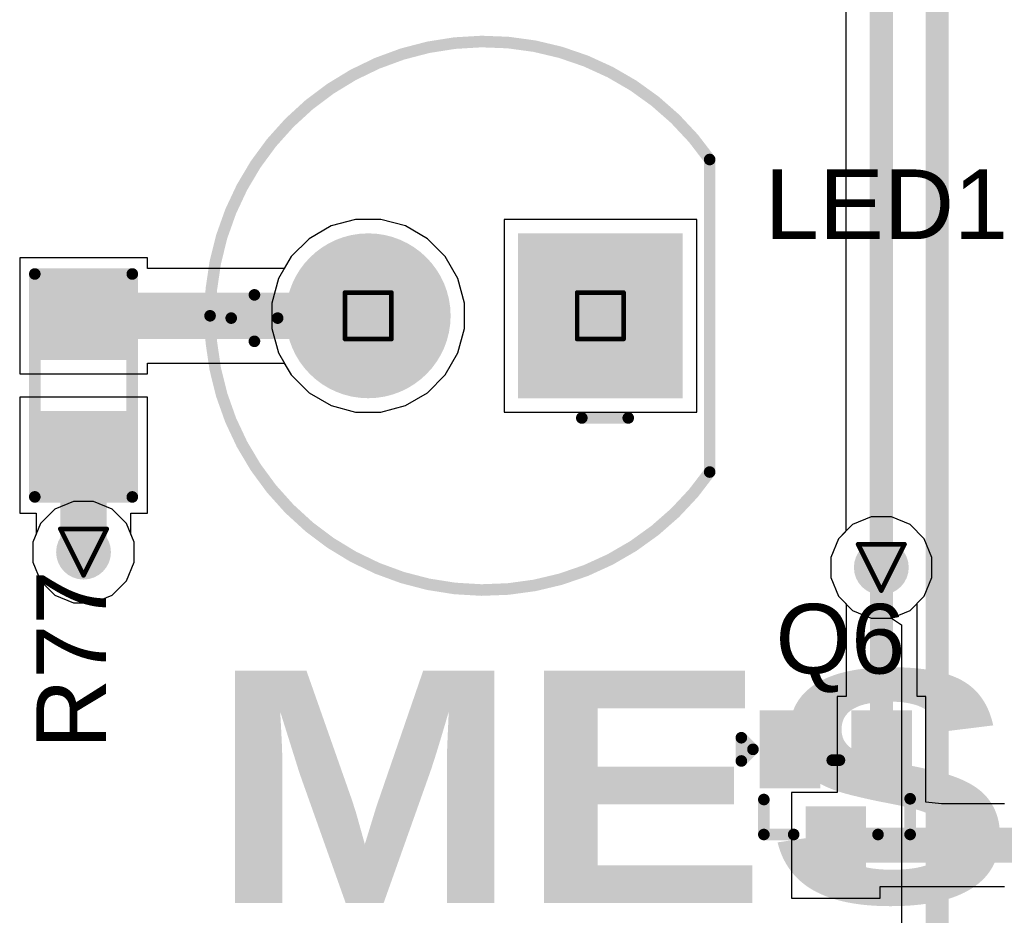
# Model space of a CAD drawing. Header units: inches. Extents: x 0 to 12.2, y 0 to 7.
# Tile 4 of 154: x 0.512 to 0.937, y 0.506 to 0.891. Entities that reach past the tile are written whole.
import ezdxf

# ---------------------------------------------------------------- set-up
doc = ezdxf.new("R2010")
doc.units = ezdxf.units.IN
doc.header["$MEASUREMENT"] = 0
for name, color, linetype in [('Bottom Layer', 5, 'Continuous'), ('Bottom Solder', 6, 'Continuous'), ('Drill Drawing', 1, 'Continuous'), ('Layer 1', 16, 'Continuous'), ('Layer 2', 76, 'Continuous'), ('Multi-Layer', 9, 'Continuous'), ('Pad Holes', 156, 'Continuous'), ('Top Layer', 1, 'Continuous'), ('Top Overlay', 2, 'Continuous'), ('Top Paste', 8, 'Continuous'), ('Top Solder', 216, 'Continuous'), ('Via Holes', 16, 'Continuous')]:
    doc.layers.add(name, color=color, linetype=linetype)
doc.styles.add('Arial', font='txt', dxfattribs={"height": 0.2})
doc.styles.add('Arial Black_Bold', font='txt', dxfattribs={"height": 0.2})

# ---------------------------------------------------------------- blocks, each defined once
blk = doc.blocks.new('R___0603_87')
at = {"layer": 'Top Layer'}
for points in [[(-0.015, 0.0175), (-0.015, -0.0175), (-0.045, -0.0175), (-0.045, 0.0175)], [(0.045, 0.0175), (0.045, -0.0175), (0.015, -0.0175), (0.015, 0.0175)]]:
    blk.add_hatch(color=1, dxfattribs=at).paths.add_polyline_path(points)
at = {"layer": 'Top Paste'}
for points in [[(-0.015, 0.0175), (-0.015, -0.0175), (-0.045, -0.0175), (-0.045, 0.0175)], [(0.045, 0.0175), (0.045, -0.0175), (0.015, -0.0175), (0.015, 0.0175)]]:
    blk.add_hatch(color=8, dxfattribs=at).paths.add_polyline_path(points)
at = {"layer": 'Top Solder'}
for points in [[(-0.011, 0.0215), (-0.011, -0.0215), (-0.049, -0.0215), (-0.049, 0.0215)], [(0.049, 0.0215), (0.049, -0.0215), (0.011, -0.0215), (0.011, 0.0215)]]:
    blk.add_hatch(color=216, dxfattribs=at).paths.add_polyline_path(points)
at = {"layer": 'Top Overlay', "const_width": 0.005}
for points in [[(0.048, 0.021), (-0.048, 0.021)], [(-0.048, -0.021), (-0.048, 0.021)], [(0.048, -0.021), (0.048, 0.021)], [(0.048, -0.021), (-0.048, -0.021)]]:
    blk.add_lwpolyline(points, dxfattribs=at)
at = {"layer": 'Top Overlay', "const_width": 0.0025}
for points in [[(-0.04925, 0.021, 1), (-0.04675, 0.021, 1)], [(-0.04925, 0.021, 1), (-0.04675, 0.021, 1)], [(0.04675, 0.021, 1), (0.04925, 0.021, 1)], [(0.04675, 0.021, 1), (0.04925, 0.021, 1)], [(-0.04925, -0.021, 1), (-0.04675, -0.021, 1)], [(-0.04925, -0.021, 1), (-0.04675, -0.021, 1)], [(0.04675, -0.021, 1), (0.04925, -0.021, 1)], [(0.04675, -0.021, 1), (0.04925, -0.021, 1)]]:
    blk.add_lwpolyline(points, format="xyb", close=True, dxfattribs=at)
blk = doc.blocks.new('SOT_416_165')
at = {"layer": 'Top Layer'}
for points in [[(-0.00906, 0.03347), (0.00906, 0.03347), (0.00906, 0.00788), (-0.00906, 0.00788)], [(-0.02874, -0.00787), (-0.01064, -0.00787), (-0.01064, -0.03347), (-0.02874, -0.03347)], [(0.01064, -0.00787), (0.02874, -0.00787), (0.02874, -0.03347), (0.01064, -0.03347)]]:
    blk.add_hatch(color=1, dxfattribs=at).paths.add_polyline_path(points)
at = {"layer": 'Top Paste'}
for points in [[(-0.00906, 0.03347), (0.00906, 0.03347), (0.00906, 0.00788), (-0.00906, 0.00788)], [(-0.02874, -0.00787), (-0.01064, -0.00787), (-0.01064, -0.03347), (-0.02874, -0.03347)], [(0.01064, -0.00787), (0.02874, -0.00787), (0.02874, -0.03347), (0.01064, -0.03347)]]:
    blk.add_hatch(color=8, dxfattribs=at).paths.add_polyline_path(points)
at = {"layer": 'Top Solder'}
for points in [[(-0.01306, 0.03746), (0.01306, 0.03746), (0.01306, 0.00387), (-0.01306, 0.00387)], [(-0.03275, -0.00387), (-0.00664, -0.00387), (-0.00664, -0.03747), (-0.03275, -0.03747)], [(0.00664, -0.00387), (0.03275, -0.00387), (0.03275, -0.03747), (0.00664, -0.03747)]]:
    blk.add_hatch(color=216, dxfattribs=at).paths.add_polyline_path(points)
at = {"layer": 'Top Overlay', "const_width": 0.005}
for points in [[(-0.032, 0.016), (-0.032, 0.00062)], [(-0.01816, 0.016), (-0.032, 0.016)], [(0.031, 0.016), (0.01816, 0.016)], [(0.031, 0.016), (0.031, 0.00094)], [(0.00153, -0.016), (-0.00153, -0.016)], [(0.04069, -0.01567), (0.03569, -0.02067)], [(0.04069, -0.01567), (0.04069, -0.02567)], [(0.04069, -0.02567), (0.03569, -0.02067)]]:
    blk.add_lwpolyline(points, dxfattribs=at)
at = {"layer": 'Top Overlay', "const_width": 0.0025}
for points in [[(-0.03325, 0.016, 1), (-0.03075, 0.016, 1)], [(-0.03325, 0.016, 1), (-0.03075, 0.016, 1)], [(-0.01941, 0.016, 1), (-0.01691, 0.016, 1)], [(0.01691, 0.016, 1), (0.01941, 0.016, 1)], [(0.02975, 0.016, 1), (0.03225, 0.016, 1)], [(0.02975, 0.016, 1), (0.03225, 0.016, 1)], [(-0.03325, 0.00062, 1), (-0.03075, 0.00062, 1)], [(0.02975, 0.00094, 1), (0.03225, 0.00094, 1)], [(-0.00279, -0.016, 1), (-0.00028, -0.016, 1)], [(0.00028, -0.016, 1), (0.00279, -0.016, 1)], [(0.03944, -0.01567, 1), (0.04194, -0.01567, 1)], [(0.03944, -0.01567, 1), (0.04194, -0.01567, 1)], [(0.03444, -0.02067, 1), (0.03694, -0.02067, 1)], [(0.03444, -0.02067, 1), (0.03694, -0.02067, 1)], [(0.03944, -0.02567, 1), (0.04194, -0.02567, 1)], [(0.03944, -0.02567, 1), (0.04194, -0.02567, 1)]]:
    blk.add_lwpolyline(points, format="xyb", close=True, dxfattribs=at)
blk = doc.blocks.new('TH_LED_5____181')
at = {"layer": 'Bottom Layer'}
blk.add_hatch(color=5, dxfattribs=at).paths.add_polyline_path([(-0.0815, 0.0315), (-0.0185, 0.0315), (-0.0185, -0.0315), (-0.0815, -0.0315)])
h = blk.add_hatch(color=5, dxfattribs=at)
edge = h.paths.add_edge_path()
edge.add_arc((0.05, 0), 0.0315, 0, 360)
at = {"layer": 'Bottom Solder'}
blk.add_hatch(color=6, dxfattribs=at).paths.add_polyline_path([(-0.0855, 0.0355), (-0.0145, 0.0355), (-0.0145, -0.0355), (-0.0855, -0.0355)])
h = blk.add_hatch(color=6, dxfattribs=at)
edge = h.paths.add_edge_path()
edge.add_arc((0.05, 0), 0.0355, 0, 360)
at = {"layer": 'Layer 1'}
blk.add_hatch(color=16, dxfattribs=at).paths.add_polyline_path([(-0.0815, 0.0315), (-0.0185, 0.0315), (-0.0185, -0.0315), (-0.0815, -0.0315)])
h = blk.add_hatch(color=16, dxfattribs=at)
edge = h.paths.add_edge_path()
edge.add_arc((0.05, 0), 0.0315, 0, 360)
at = {"layer": 'Layer 2'}
blk.add_hatch(color=76, dxfattribs=at).paths.add_polyline_path([(-0.0815, 0.0315), (-0.0185, 0.0315), (-0.0185, -0.0315), (-0.0815, -0.0315)])
h = blk.add_hatch(color=76, dxfattribs=at)
edge = h.paths.add_edge_path()
edge.add_arc((0.05, 0), 0.0315, 0, 360)
at = {"layer": 'Multi-Layer'}
blk.add_hatch(color=9, dxfattribs=at).paths.add_polyline_path([(-0.0815, 0.0315), (-0.0185, 0.0315), (-0.0185, -0.0315), (-0.0815, -0.0315)])
h = blk.add_hatch(color=9, dxfattribs=at)
edge = h.paths.add_edge_path()
edge.add_arc((0.05, 0), 0.0315, 0, 360)
at = {"layer": 'Pad Holes'}
h = blk.add_hatch(color=7, dxfattribs=at)
edge = h.paths.add_edge_path()
edge.add_arc((-0.05, 0), 0.01772, 0, 360)
h = blk.add_hatch(color=7, dxfattribs=at)
edge = h.paths.add_edge_path()
edge.add_arc((0.05, 0), 0.01772, 0, 360)
at = {"layer": 'Top Layer'}
blk.add_hatch(color=1, dxfattribs=at).paths.add_polyline_path([(-0.0815, 0.0315), (-0.0185, 0.0315), (-0.0185, -0.0315), (-0.0815, -0.0315)])
h = blk.add_hatch(color=1, dxfattribs=at)
edge = h.paths.add_edge_path()
edge.add_arc((0.05, 0), 0.0315, 0, 360)
at = {"layer": 'Top Solder'}
blk.add_hatch(color=216, dxfattribs=at).paths.add_polyline_path([(-0.0855, 0.0355), (-0.0145, 0.0355), (-0.0145, -0.0355), (-0.0855, -0.0355)])
h = blk.add_hatch(color=216, dxfattribs=at)
edge = h.paths.add_edge_path()
edge.add_arc((0.05, 0), 0.0355, 0, 360)
at = {"layer": 'Top Overlay', "const_width": 0.005}
for points in [[(-0.09707, 0.06729, -0.73505), (0.11811, 0)], [(0.11811, 0, -0.73505), (-0.09707, -0.06729)]]:
    blk.add_lwpolyline(points, format="xyb", dxfattribs=at)
for points in [[(-0.09707, 0.06729), (-0.09707, -0.06729)], [(-0.042, 0.044), (-0.062, 0.044)], [(0.099, 0.011), (0.099, -0.009)], [(0.109, 0.001), (0.089, 0.001)]]:
    blk.add_lwpolyline(points, dxfattribs=at)
at = {"layer": 'Top Overlay', "const_width": 0.0025}
for points in [[(-0.09832, 0.06729, 1), (-0.09582, 0.06729, 1)], [(-0.09832, 0.06729, 1), (-0.09582, 0.06729, 1)], [(-0.06325, 0.044, 1), (-0.06075, 0.044, 1)], [(-0.04325, 0.044, 1), (-0.04075, 0.044, 1)], [(0.09775, 0.011, 1), (0.10025, 0.011, 1)], [(0.08775, 0.001, 1), (0.09025, 0.001, 1)], [(0.10775, 0.001, 1), (0.11025, 0.001, 1)], [(0.11686, 0, 1), (0.11936, 0, 1)], [(0.11686, 0, 1), (0.11936, 0, 1)], [(0.09775, -0.009, 1), (0.10025, -0.009, 1)], [(-0.09832, -0.06729, 1), (-0.09582, -0.06729, 1)], [(-0.09832, -0.06729, 1), (-0.09582, -0.06729, 1)]]:
    blk.add_lwpolyline(points, format="xyb", close=True, dxfattribs=at)

msp = doc.modelspace()

# ---------------------------------------------------------------- hatches: boundary and pattern name
at = {"layer": 'Bottom Layer'}
h = msp.add_hatch(color=5, dxfattribs=at)
edge = h.paths.add_edge_path()
edge.add_arc((0.54, 0.662), 0.01181, 0, 360)
h = msp.add_hatch(color=5, dxfattribs=at)
edge = h.paths.add_edge_path()
edge.add_arc((0.8836, 0.65541), 0.01181, 0, 360)
at = {"layer": 'Layer 1'}
h = msp.add_hatch(color=16, dxfattribs=at)
edge = h.paths.add_edge_path()
edge.add_arc((0.54, 0.662), 0.01181, 0, 360)
h = msp.add_hatch(color=16, dxfattribs=at)
edge = h.paths.add_edge_path()
edge.add_arc((0.8836, 0.65541), 0.01181, 0, 360)
at = {"layer": 'Layer 2'}
h = msp.add_hatch(color=76, dxfattribs=at)
edge = h.paths.add_edge_path()
edge.add_arc((0.54, 0.662), 0.01181, 0, 360)
h = msp.add_hatch(color=76, dxfattribs=at)
edge = h.paths.add_edge_path()
edge.add_arc((0.8836, 0.65541), 0.01181, 0, 360)
at = {"layer": 'Top Layer'}
h = msp.add_hatch(color=1, dxfattribs=at)
edge = h.paths.add_edge_path()
edge.add_arc((0.54, 0.662), 0.01181, 0, 360)
h = msp.add_hatch(color=1, dxfattribs=at)
edge = h.paths.add_edge_path()
edge.add_arc((0.8836, 0.65541), 0.01181, 0, 360)
at = {"layer": 'Via Holes'}
h = msp.add_hatch(color=7, dxfattribs=at)
edge = h.paths.add_edge_path()
edge.add_arc((0.54, 0.662), 0.00591, 0, 360)
h = msp.add_hatch(color=7, dxfattribs=at)
edge = h.paths.add_edge_path()
edge.add_arc((0.8836, 0.65541), 0.00591, 0, 360)

# ---------------------------------------------------------------- linework, layer by layer
at = {"layer": 'Bottom Layer'}
for p, q in [((0.86831, 2.40463), (0.86831, 0.67096)), ((0.64658, 0.80245), (0.63712, 0.79699)), ((0.65713, 0.80528), (0.64658, 0.80245)), ((0.66806, 0.80528), (0.65713, 0.80528)), ((0.67861, 0.80245), (0.66806, 0.80528)), ((0.68808, 0.79699), (0.67861, 0.80245)), ((0.63712, 0.79699), (0.62939, 0.78926)), ((0.6958, 0.78926), (0.68808, 0.79699)), ((0.62939, 0.78926), (0.62393, 0.7798)), ((0.70127, 0.7798), (0.6958, 0.78926)), ((0.62393, 0.7798), (0.6211, 0.76924)), ((0.70409, 0.76924), (0.70127, 0.7798)), ((0.6211, 0.76924), (0.6211, 0.75832)), ((0.70409, 0.75832), (0.70409, 0.76924)), ((0.6211, 0.75832), (0.62393, 0.74776)), ((0.70127, 0.74776), (0.70409, 0.75832)), ((0.62393, 0.74776), (0.62939, 0.7383)), ((0.6958, 0.7383), (0.70127, 0.74776)), ((0.62939, 0.7383), (0.63712, 0.73058)), ((0.68808, 0.73058), (0.6958, 0.7383)), ((0.63712, 0.73058), (0.64658, 0.72511)), ((0.67861, 0.72511), (0.68808, 0.73058)), ((0.64658, 0.72511), (0.65713, 0.72229)), ((0.65713, 0.72229), (0.66806, 0.72229)), ((0.66806, 0.72229), (0.67861, 0.72511)), ((0.53566, 0.68381), (0.52765, 0.68049)), ((0.54434, 0.68381), (0.53566, 0.68381)), ((0.55235, 0.68049), (0.54434, 0.68381)), ((0.52765, 0.68049), (0.52151, 0.67435)), ((0.55849, 0.67435), (0.55235, 0.68049)), ((0.52151, 0.67435), (0.51819, 0.66634)), ((0.56181, 0.66634), (0.55849, 0.67435)), ((0.86831, 0.67096), (0.86511, 0.66777)), ((0.51819, 0.66634), (0.51819, 0.65766)), ((0.56181, 0.65766), (0.56181, 0.66634)), ((0.86511, 0.66777), (0.86179, 0.65975)), ((0.51819, 0.65766), (0.52151, 0.64965)), ((0.55849, 0.64965), (0.56181, 0.65766)), ((0.86179, 0.65975), (0.86179, 0.65107)), ((0.52151, 0.64965), (0.52765, 0.64351)), ((0.55235, 0.64351), (0.55849, 0.64965)), ((0.86179, 0.65107), (0.86511, 0.64306)), ((0.52765, 0.64351), (0.53566, 0.64019)), ((0.54434, 0.64019), (0.55235, 0.64351)), ((0.86511, 0.64306), (0.87125, 0.63692)), ((0.53566, 0.64019), (0.54434, 0.64019)), ((0.87125, 0.63692), (0.87926, 0.6336)), ((0.87926, 0.6336), (0.88794, 0.6336)), ((0.88794, 0.6336), (0.89236, 0.63065)), ((0.89236, 0.63065), (0.89236, 0.26874))]:
    msp.add_line(p, q, dxfattribs=at)
at = {"layer": 'Bottom Layer', "const_width": 0.01}
for points in [[(0.90765, 0.26874), (0.90765, 2.88202)], [(0.8836, 0.65541), (0.8836, 2.855)]]:
    msp.add_lwpolyline(points, dxfattribs=at)
at = {"layer": 'Bottom Layer', "const_width": 0.005}
msp.add_lwpolyline([(0.8811, 0.65541, 1), (0.8861, 0.65541, 1)], format="xyb", close=True, dxfattribs=at)
at = {"layer": 'Drill Drawing', "const_width": 0.002}
for points in [[(0.6526, 0.77378), (0.6726, 0.77378)], [(0.6526, 0.75378), (0.6526, 0.77378)], [(0.6726, 0.75378), (0.6726, 0.77378)], [(0.7526, 0.77378), (0.7726, 0.77378)], [(0.7526, 0.75378), (0.7526, 0.77378)], [(0.7726, 0.75378), (0.7726, 0.77378)], [(0.6526, 0.75378), (0.6726, 0.75378)], [(0.7526, 0.75378), (0.7726, 0.75378)], [(0.53, 0.672), (0.55, 0.672)], [(0.53, 0.672), (0.54, 0.652)], [(0.54, 0.652), (0.55, 0.672)], [(0.8736, 0.66541), (0.8936, 0.66541)], [(0.8736, 0.66541), (0.8836, 0.64541)], [(0.8836, 0.64541), (0.8936, 0.66541)]]:
    msp.add_lwpolyline(points, dxfattribs=at)
at = {"layer": 'Drill Drawing', "const_width": 0.001}
for points in [[(0.6521, 0.77378, 1), (0.6531, 0.77378, 1)], [(0.6521, 0.77378, 1), (0.6531, 0.77378, 1)], [(0.6721, 0.77378, 1), (0.6731, 0.77378, 1)], [(0.6721, 0.77378, 1), (0.6731, 0.77378, 1)], [(0.7521, 0.77378, 1), (0.7531, 0.77378, 1)], [(0.7521, 0.77378, 1), (0.7531, 0.77378, 1)], [(0.7721, 0.77378, 1), (0.7731, 0.77378, 1)], [(0.7721, 0.77378, 1), (0.7731, 0.77378, 1)], [(0.6521, 0.75378, 1), (0.6531, 0.75378, 1)], [(0.6521, 0.75378, 1), (0.6531, 0.75378, 1)], [(0.6721, 0.75378, 1), (0.6731, 0.75378, 1)], [(0.6721, 0.75378, 1), (0.6731, 0.75378, 1)], [(0.7521, 0.75378, 1), (0.7531, 0.75378, 1)], [(0.7521, 0.75378, 1), (0.7531, 0.75378, 1)], [(0.7721, 0.75378, 1), (0.7731, 0.75378, 1)], [(0.7721, 0.75378, 1), (0.7731, 0.75378, 1)], [(0.5295, 0.672, 1), (0.5305, 0.672, 1)], [(0.5295, 0.672, 1), (0.5305, 0.672, 1)], [(0.5495, 0.672, 1), (0.5505, 0.672, 1)], [(0.5495, 0.672, 1), (0.5505, 0.672, 1)], [(0.8731, 0.66541, 1), (0.8741, 0.66541, 1)], [(0.8731, 0.66541, 1), (0.8741, 0.66541, 1)], [(0.8931, 0.66541, 1), (0.8941, 0.66541, 1)], [(0.8931, 0.66541, 1), (0.8941, 0.66541, 1)], [(0.5395, 0.652, 1), (0.5405, 0.652, 1)], [(0.5395, 0.652, 1), (0.5405, 0.652, 1)], [(0.8831, 0.64541, 1), (0.8841, 0.64541, 1)], [(0.8831, 0.64541, 1), (0.8841, 0.64541, 1)]]:
    msp.add_lwpolyline(points, format="xyb", close=True, dxfattribs=at)
at = {"layer": 'Layer 1'}
for p, q in [((0.64658, 0.80245), (0.63712, 0.79699)), ((0.65713, 0.80528), (0.64658, 0.80245)), ((0.66806, 0.80528), (0.65713, 0.80528)), ((0.67861, 0.80245), (0.66806, 0.80528)), ((0.68808, 0.79699), (0.67861, 0.80245)), ((0.63712, 0.79699), (0.62939, 0.78926)), ((0.6958, 0.78926), (0.68808, 0.79699)), ((0.62939, 0.78926), (0.62393, 0.7798)), ((0.70127, 0.7798), (0.6958, 0.78926)), ((0.62393, 0.7798), (0.6211, 0.76924)), ((0.70409, 0.76924), (0.70127, 0.7798)), ((0.6211, 0.76924), (0.6211, 0.75832)), ((0.70409, 0.75832), (0.70409, 0.76924)), ((0.6211, 0.75832), (0.62393, 0.74776)), ((0.70127, 0.74776), (0.70409, 0.75832)), ((0.62393, 0.74776), (0.62939, 0.7383)), ((0.6958, 0.7383), (0.70127, 0.74776)), ((0.62939, 0.7383), (0.63712, 0.73058)), ((0.68808, 0.73058), (0.6958, 0.7383)), ((0.63712, 0.73058), (0.64658, 0.72511)), ((0.67861, 0.72511), (0.68808, 0.73058)), ((0.64658, 0.72511), (0.65713, 0.72229)), ((0.65713, 0.72229), (0.66806, 0.72229)), ((0.66806, 0.72229), (0.67861, 0.72511)), ((0.53566, 0.68381), (0.52765, 0.68049)), ((0.54434, 0.68381), (0.53566, 0.68381)), ((0.55235, 0.68049), (0.54434, 0.68381)), ((0.52765, 0.68049), (0.52151, 0.67435)), ((0.55849, 0.67435), (0.55235, 0.68049)), ((0.52151, 0.67435), (0.51819, 0.66634)), ((0.56181, 0.66634), (0.55849, 0.67435)), ((0.87926, 0.67722), (0.87125, 0.6739)), ((0.88794, 0.67722), (0.87926, 0.67722)), ((0.89596, 0.6739), (0.88794, 0.67722)), ((0.87125, 0.6739), (0.86511, 0.66777)), ((0.90209, 0.66777), (0.89596, 0.6739)), ((0.51819, 0.66634), (0.51819, 0.65766)), ((0.56181, 0.65766), (0.56181, 0.66634)), ((0.86511, 0.66777), (0.86179, 0.65975)), ((0.90541, 0.65975), (0.90209, 0.66777)), ((0.51819, 0.65766), (0.52151, 0.64965)), ((0.55849, 0.64965), (0.56181, 0.65766)), ((0.86179, 0.65975), (0.86179, 0.65107)), ((0.90541, 0.65107), (0.90541, 0.65975)), ((0.52151, 0.64965), (0.52765, 0.64351)), ((0.55235, 0.64351), (0.55849, 0.64965)), ((0.86179, 0.65107), (0.86511, 0.64306)), ((0.90209, 0.64306), (0.90541, 0.65107)), ((0.52765, 0.64351), (0.53566, 0.64019)), ((0.54434, 0.64019), (0.55235, 0.64351)), ((0.86511, 0.64306), (0.87125, 0.63692)), ((0.89596, 0.63692), (0.90209, 0.64306)), ((0.53566, 0.64019), (0.54434, 0.64019)), ((0.87125, 0.63692), (0.87926, 0.6336)), ((0.88794, 0.6336), (0.89596, 0.63692)), ((0.87926, 0.6336), (0.88794, 0.6336))]:
    msp.add_line(p, q, dxfattribs=at)
at = {"layer": 'Layer 2'}
for p, q in [((0.64658, 0.80245), (0.63712, 0.79699)), ((0.65713, 0.80528), (0.64658, 0.80245)), ((0.66806, 0.80528), (0.65713, 0.80528)), ((0.67861, 0.80245), (0.66806, 0.80528)), ((0.68808, 0.79699), (0.67861, 0.80245)), ((0.80409, 0.80528), (0.7211, 0.80528)), ((0.7211, 0.80528), (0.7211, 0.72229)), ((0.80409, 0.72229), (0.80409, 0.80528)), ((0.63712, 0.79699), (0.62939, 0.78926)), ((0.6958, 0.78926), (0.68808, 0.79699)), ((0.62939, 0.78926), (0.62393, 0.7798)), ((0.70127, 0.7798), (0.6958, 0.78926)), ((0.62393, 0.7798), (0.6211, 0.76924)), ((0.70409, 0.76924), (0.70127, 0.7798)), ((0.6211, 0.76924), (0.6211, 0.75832)), ((0.70409, 0.75832), (0.70409, 0.76924)), ((0.6211, 0.75832), (0.62393, 0.74776)), ((0.70127, 0.74776), (0.70409, 0.75832)), ((0.62393, 0.74776), (0.62939, 0.7383)), ((0.6958, 0.7383), (0.70127, 0.74776)), ((0.62939, 0.7383), (0.63712, 0.73058)), ((0.68808, 0.73058), (0.6958, 0.7383)), ((0.63712, 0.73058), (0.64658, 0.72511)), ((0.67861, 0.72511), (0.68808, 0.73058)), ((0.64658, 0.72511), (0.65713, 0.72229)), ((0.65713, 0.72229), (0.66806, 0.72229)), ((0.66806, 0.72229), (0.67861, 0.72511)), ((0.7211, 0.72229), (0.80409, 0.72229)), ((0.87926, 0.67722), (0.87125, 0.6739)), ((0.88794, 0.67722), (0.87926, 0.67722)), ((0.89596, 0.6739), (0.88794, 0.67722)), ((0.87125, 0.6739), (0.86511, 0.66777)), ((0.90209, 0.66777), (0.89596, 0.6739)), ((0.86511, 0.66777), (0.86179, 0.65975)), ((0.90541, 0.65975), (0.90209, 0.66777)), ((0.86179, 0.65975), (0.86179, 0.65107)), ((0.90541, 0.65107), (0.90541, 0.65975)), ((0.86179, 0.65107), (0.86511, 0.64306)), ((0.90209, 0.64306), (0.90541, 0.65107)), ((0.86511, 0.64306), (0.87125, 0.63692)), ((0.89596, 0.63692), (0.90209, 0.64306)), ((0.87125, 0.63692), (0.87926, 0.6336)), ((0.88794, 0.6336), (0.89596, 0.63692)), ((0.87926, 0.6336), (0.88794, 0.6336))]:
    msp.add_line(p, q, dxfattribs=at)
at = {"layer": 'Top Layer'}
for p, q in [((0.64658, 0.80245), (0.63712, 0.79699)), ((0.65713, 0.80528), (0.64658, 0.80245)), ((0.66806, 0.80528), (0.65713, 0.80528)), ((0.67861, 0.80245), (0.66806, 0.80528)), ((0.68808, 0.79699), (0.67861, 0.80245)), ((0.63712, 0.79699), (0.62939, 0.78926)), ((0.6958, 0.78926), (0.68808, 0.79699)), ((0.5675, 0.78878), (0.5125, 0.78878)), ((0.5125, 0.78878), (0.5125, 0.73878)), ((0.5675, 0.78417), (0.5675, 0.78878)), ((0.62939, 0.78926), (0.62645, 0.78417)), ((0.70127, 0.7798), (0.6958, 0.78926)), ((0.62645, 0.78417), (0.5675, 0.78417)), ((0.70409, 0.76924), (0.70127, 0.7798)), ((0.70409, 0.75832), (0.70409, 0.76924)), ((0.70127, 0.74776), (0.70409, 0.75832)), ((0.6958, 0.7383), (0.70127, 0.74776)), ((0.5675, 0.73878), (0.5675, 0.74339)), ((0.5675, 0.74339), (0.62645, 0.74339)), ((0.62645, 0.74339), (0.62939, 0.7383)), ((0.5125, 0.73878), (0.5675, 0.73878)), ((0.62939, 0.7383), (0.63712, 0.73058)), ((0.68808, 0.73058), (0.6958, 0.7383)), ((0.63712, 0.73058), (0.64658, 0.72511)), ((0.67861, 0.72511), (0.68808, 0.73058)), ((0.5675, 0.72878), (0.5125, 0.72878)), ((0.5125, 0.72878), (0.5125, 0.67878)), ((0.5675, 0.67878), (0.5675, 0.72878)), ((0.64658, 0.72511), (0.65713, 0.72229)), ((0.65713, 0.72229), (0.66806, 0.72229)), ((0.66806, 0.72229), (0.67861, 0.72511)), ((0.5125, 0.67878), (0.51961, 0.67878)), ((0.51961, 0.67878), (0.51961, 0.66976)), ((0.56039, 0.66976), (0.56039, 0.67878)), ((0.56039, 0.67878), (0.5675, 0.67878)), ((0.87926, 0.67722), (0.87125, 0.6739)), ((0.88794, 0.67722), (0.87926, 0.67722)), ((0.89596, 0.6739), (0.88794, 0.67722)), ((0.87125, 0.6739), (0.86511, 0.66777)), ((0.90209, 0.66777), (0.89596, 0.6739)), ((0.51961, 0.66976), (0.51819, 0.66634)), ((0.51819, 0.66634), (0.51819, 0.65766)), ((0.56181, 0.66634), (0.56039, 0.66976)), ((0.56181, 0.65766), (0.56181, 0.66634)), ((0.86511, 0.66777), (0.86179, 0.65975)), ((0.90541, 0.65975), (0.90209, 0.66777)), ((0.51819, 0.65766), (0.52151, 0.64965)), ((0.55849, 0.64965), (0.56181, 0.65766)), ((0.86179, 0.65975), (0.86179, 0.65107)), ((0.90541, 0.65107), (0.90541, 0.65975)), ((0.52151, 0.64965), (0.52765, 0.64351)), ((0.55235, 0.64351), (0.55849, 0.64965)), ((0.86179, 0.65107), (0.86511, 0.64306)), ((0.90209, 0.64306), (0.90541, 0.65107)), ((0.52765, 0.64351), (0.53566, 0.64019)), ((0.54434, 0.64019), (0.55235, 0.64351)), ((0.86511, 0.64306), (0.8684, 0.63976)), ((0.89899, 0.63996), (0.90209, 0.64306)), ((0.53566, 0.64019), (0.54434, 0.64019)), ((0.8684, 0.63976), (0.8684, 0.59987)), ((0.89899, 0.59987), (0.89899, 0.63996)), ((0.8684, 0.59987), (0.86464, 0.59987)), ((0.86464, 0.59987), (0.86464, 0.55852)), ((0.90275, 0.59987), (0.89899, 0.59987)), ((0.90275, 0.55427), (0.90275, 0.59987)), ((0.86464, 0.55852), (0.84495, 0.55852)), ((0.84495, 0.55852), (0.84495, 0.51293)), ((0.90949, 0.55364), (0.90275, 0.55427)), ((0.93668, 0.55364), (0.90949, 0.55364)), ((0.88307, 0.51293), (0.88307, 0.51795)), ((0.88307, 0.51795), (0.93668, 0.51795)), ((0.84495, 0.51293), (0.88307, 0.51293))]:
    msp.add_line(p, q, dxfattribs=at)
for points, const_width in [([(0.54, 0.76378), (0.6626, 0.76378)], 0.02), ([(0.54, 0.662), (0.54, 0.70378)], 0.02), ([(0.8836, 0.65541), (0.8837, 0.65531)], 0.01), ([(0.8837, 0.57707), (0.8837, 0.65531)], 0.01), ([(0.86401, 0.53579), (0.86407, 0.53579)], 0.015), ([(0.86407, 0.53579), (0.9663, 0.53579)], 0.015), ([(0.86401, 0.53573), (0.86407, 0.53579)], 0.01)]:
    msp.add_lwpolyline(points, dxfattribs=dict(at, const_width=const_width))
for points, const_width in [([(0.535, 0.76378, 1), (0.545, 0.76378, 1)], 0.01), ([(0.6576, 0.76378, 1), (0.6676, 0.76378, 1)], 0.01), ([(0.535, 0.70378, 1), (0.545, 0.70378, 1)], 0.01), ([(0.535, 0.662, 1), (0.545, 0.662, 1)], 0.01), ([(0.8811, 0.65541, 1), (0.8861, 0.65541, 1)], 0.005), ([(0.8812, 0.65531, 1), (0.8862, 0.65531, 1)], 0.005), ([(0.8812, 0.65531, 1), (0.8862, 0.65531, 1)], 0.005), ([(0.8812, 0.57707, 1), (0.8862, 0.57707, 1)], 0.005), ([(0.86026, 0.53579, 1), (0.86776, 0.53579, 1)], 0.0075), ([(0.86032, 0.53579, 1), (0.86782, 0.53579, 1)], 0.0075), ([(0.86032, 0.53579, 1), (0.86782, 0.53579, 1)], 0.0075), ([(0.86151, 0.53573, 1), (0.86651, 0.53573, 1)], 0.005), ([(0.86157, 0.53579, 1), (0.86657, 0.53579, 1)], 0.005)]:
    msp.add_lwpolyline(points, format="xyb", close=True, dxfattribs=dict(at, const_width=const_width))

# ---------------------------------------------------------------- block references
for name, p, rotation in [('TH_LED_5____181', (0.7126, 0.76378), 180), ('R___0603_87', (0.54, 0.73378), 270), ('SOT_416_165', (0.86401, 0.5564), 180)]:
    msp.add_blockref(name, p, dxfattribs=dict(rotation=rotation))

# ---------------------------------------------------------------- texts
at = {"layer": 'Top Overlay', "style": 'Arial'}
for s, p in [('LED1', (0.83342, 0.79681)), ('Q6', (0.83802, 0.60971))]:
    msp.add_text(s, height=0.03, dxfattribs=at).set_placement(p)
at = {"layer": 'Top Overlay'}
for s, height, rotation, style, p in [('R77', 0.03, 90, 'Arial', (0.54971, 0.57721)), ('MES', 0.1, 360, 'Arial Black_Bold', (0.59448, 0.51095))]:
    msp.add_text(s, height=height, rotation=rotation, dxfattribs=dict(at, style=style)).set_placement(p)

doc.saveas('drawing.dxf')
